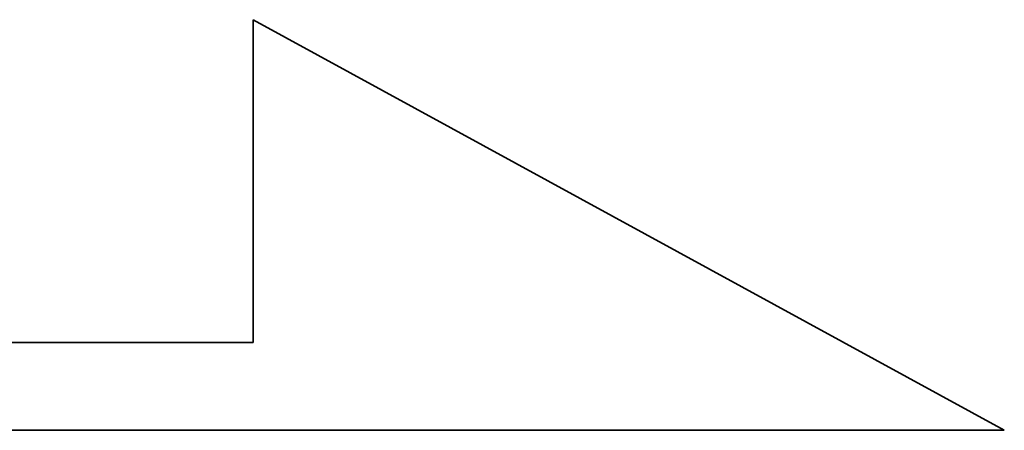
# Model space of a CAD drawing. Extents: x 2 to 648, y 171 to 495.
# Tile 19 of 55: x 448.24 to 452.3, y 319.79 to 321.48. Entities that reach past the tile are written whole.
import ezdxf

# ---------------------------------------------------------------- set-up
doc = ezdxf.new("R2010")
doc.units = 0
doc.header["$MEASUREMENT"] = 0
doc.layers.add('DIM', color=4, linetype='CONTINUOUS')
doc.layers.add('layer 1', color=7, linetype='CONTINUOUS')

# ---------------------------------------------------------------- blocks, each defined once
blk = doc.blocks.new('TBI MOTION logo(完整正式版)')
at = {"layer": 'layer 1', "color": 22, "lineweight": 35}
blk.add_open_spline([(75.90875, -9.47875), (75.90875, -9.47875), (75.90875, -12.28625), (75.90875, -12.28625), (75.90875, -12.28625), (75.90875, -12.28625), (75.90875, -12.47875), (75.90875, -12.47875), (75.90875, -12.47875), (75.90875, -12.47875), (75.71625, -12.47875), (75.71625, -12.47875), (75.71625, -12.47875), (75.71625, -12.47875), (-88.32875, -12.47875), (-88.32875, -12.47875), (-88.32875, -12.47875), (-88.32875, -12.47875), (-88.32875, -13.29375), (-88.32875, -13.29375), (-88.32875, -13.29375), (-88.32875, -13.29375), (82.89125, -13.29375), (82.89125, -13.29375), (82.89125, -13.29375), (82.89125, -13.29375), (75.90875, -9.47875), (75.90875, -9.47875)], degree=3, knots=[0, 0, 0, 0, 0.1428571, 0.1428571, 0.1428571, 0.1428571, 0.2857143, 0.2857143, 0.2857143, 0.2857143, 0.4285714, 0.4285714, 0.4285714, 0.4285714, 0.5714286, 0.5714286, 0.5714286, 0.5714286, 0.7142857, 0.7142857, 0.7142857, 0.7142857, 0.8571429, 0.8571429, 0.8571429, 0.8571429, 1, 1, 1, 1], dxfattribs=at)

msp = doc.modelspace()

# ---------------------------------------------------------------- block references
at = {"layer": 'DIM', "color": 7, "xscale": 0.4434186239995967, "yscale": 0.4434186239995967, "zscale": 0.4434186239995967}
msp.add_blockref('TBI MOTION logo(完整正式版)', (415.54746, 325.68177), dxfattribs=at)

doc.saveas('drawing.dxf')
